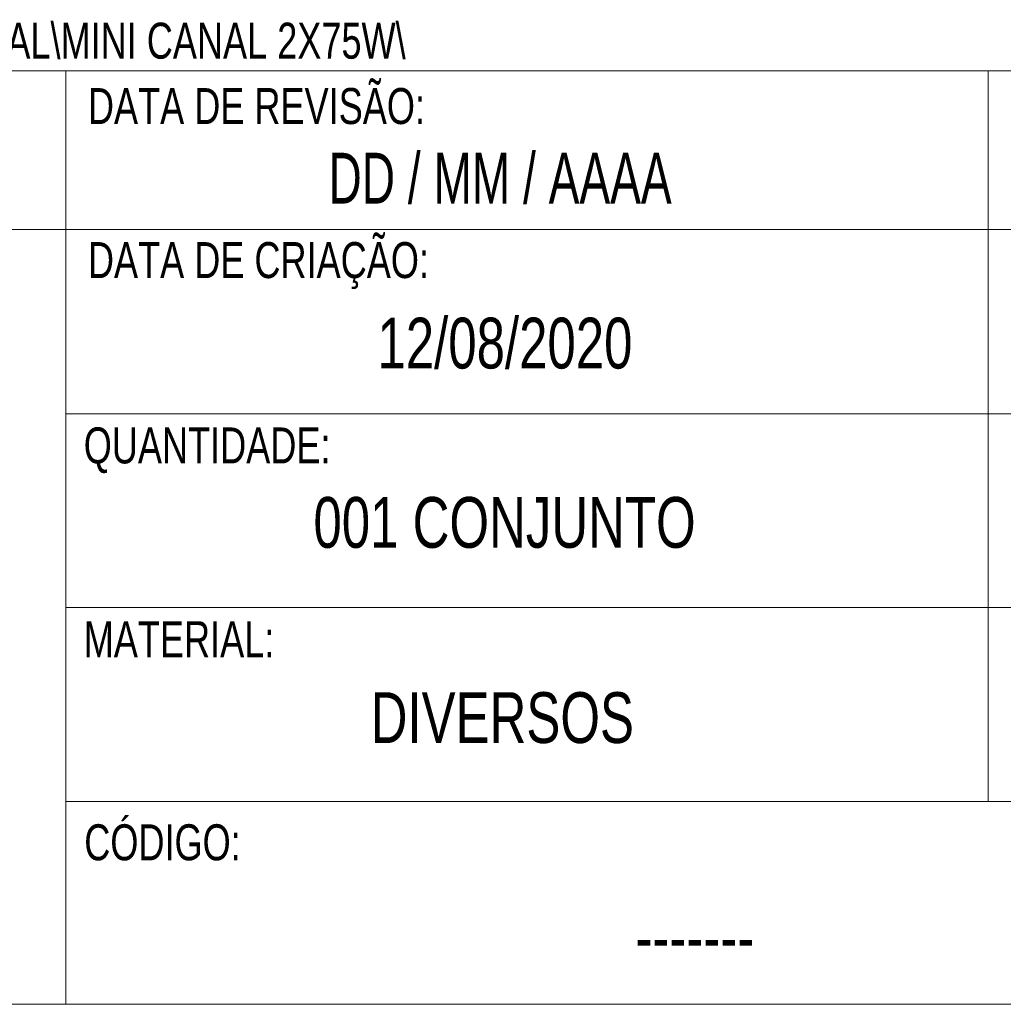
# Model space of a CAD drawing. Header units: millimetres. Extents: x 256 to 4100, y 100 to 5940.
# Tile 2 of 8: x 1717 to 2536, y 100 to 921. Entities that reach past the tile are written whole.
import ezdxf

# ---------------------------------------------------------------- set-up
doc = ezdxf.new("R2010")
doc.units = ezdxf.units.MM
doc.header["$LTSCALE"] = 20
doc.styles.add('SLDTEXTSTYLE0', font='TXT', dxfattribs={"width": 0.75})
doc.styles.add('SLDTEXTSTYLE2', font='TXT', dxfattribs={"width": 0.678571})

msp = doc.modelspace()

# ---------------------------------------------------------------- linework, layer by layer
at = {"color": 7, "linetype": 'Continuous', "lineweight": 18}
for p, q in [((354.271, 878.334), (2454.271, 878.334)), ((1755.09, 745.866), (1755.09, 878.334)), ((2454.271, 878.334), (4098.271, 878.334)), ((2523.668, 745.866), (2523.668, 878.334)), ((4100, 745.866), (356, 745.866)), ((1755.09, 745.866), (1755.09, 269.151)), ((1755.09, 745.866), (1755.09, 269.151)), ((2523.668, 592.286), (2523.668, 745.866)), ((2523.668, 745.866), (2523.668, 269.151)), ((2523.668, 592.286), (1755.09, 592.286)), ((2523.668, 592.286), (1755.09, 592.286)), ((1755.09, 592.286), (1755.09, 430.719)), ((1755.09, 592.286), (1755.09, 430.719)), ((2523.668, 592.286), (4100, 592.286)), ((2523.668, 430.719), (2523.668, 592.286)), ((3311.834, 592.286), (2523.668, 592.286)), ((2523.668, 592.286), (2523.668, 430.719)), ((2523.668, 592.286), (2523.668, 430.719)), ((2523.668, 430.719), (1755.09, 430.719)), ((2523.668, 269.151), (2523.668, 430.719)), ((2523.668, 430.719), (4100, 430.719)), ((2784.496, 269.151), (1755.09, 269.151)), ((1755.09, 269.151), (1755.09, 100)), ((2523.668, 269.151), (1755.09, 269.151)), ((356, 100), (4100, 100)), ((2784.496, 100), (1755.09, 100))]:
    msp.add_line(p, q, dxfattribs=at)

# ---------------------------------------------------------------- texts
at = {"color": 7, "linetype": 'Continuous', "lineweight": 0}
for s, insert, char_height, attachment_point, style in [('CAMINHO: D:\\\\00 - ENGENHARIA_AUXTRAT\\\\Engenharia_Auxtrat_Julho_19\\\\PROJETOS\\\\MINI CANAL\\\\MINI CANAL 2X75W\\\\', (364.519, 918.363), 30, 1, 'SLDTEXTSTYLE0'), ('DATA DE REVISÃO:', (1773.488, 863.879), 30, 1, 'SLDTEXTSTYLE0'), ('DD / MM / AAAA', (2116.921, 809.92), 42.33333, 2, 'SLDTEXTSTYLE2'), ('DATA DE CRIAÇÃO:', (1773.488, 735.461), 30, 1, 'SLDTEXTSTYLE0'), ('12/08/2020', (2121.007, 672.405), 42.3333, 2, 'SLDTEXTSTYLE0'), ('QUANTIDADE:', (1770.017, 580.958), 30, 1, 'SLDTEXTSTYLE0'), ('001 CONJUNTO', (2120.689, 522.923), 42.33333, 2, 'SLDTEXTSTYLE0'), ('MATERIAL:', (1770.017, 419.391), 30, 1, 'SLDTEXTSTYLE0'), ('DIVERSOS', (2118.817, 360.189), 42.3333, 2, 'SLDTEXTSTYLE0'), ('CÓDIGO:', (1770.456, 250.062), 30, 1, 'SLDTEXTSTYLE0'), ('-------', (2279.284, 177.209), 42.3333, 2, 'SLDTEXTSTYLE0')]:
    msp.add_mtext(s, dxfattribs=dict(at, insert=insert, char_height=char_height, attachment_point=attachment_point, style=style))

doc.saveas('drawing.dxf')
